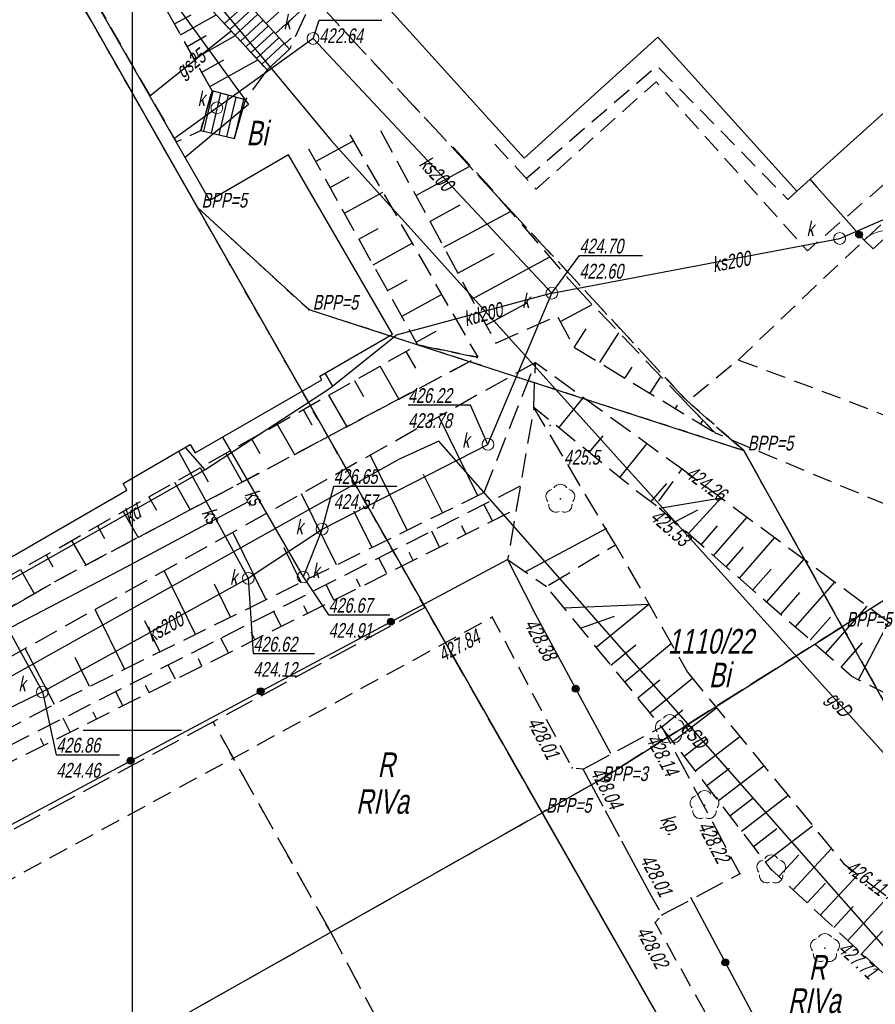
# Model space of a CAD drawing. Header units: metres. Extents: x 7409830 to 7410585, y 5569753 to 5570192.
# Tile 25 of 34: x 7410394 to 7410438, y 5570036 to 5570086. Entities that reach past the tile are written whole.
import ezdxf

# ---------------------------------------------------------------- set-up
doc = ezdxf.new("R2010")
doc.units = ezdxf.units.M
doc.header["$MEASUREMENT"] = 0
for name, pattern in [('1.5_0.5', [2, 1.5, -0.5]), ('218-500', [1, 0.5, -0.5]), ('BUBS05-500', [1.5, 1, -0.5]), ('KTPL01-500', [2, 1.5, -0.5]), ('mz1.0_0.5', [1.5, 1, -0.5]), ('mz1.25_0.5', [1.75, 1.25, -0.5])]:
    doc.linetypes.add(name, pattern=pattern)
doc.layers.get('0').update_dxf_attribs({"color": 8})
for name, color, linetype in [('203-Punkt załamania granicy działki nie stabilizowany', 8, 'Continuous'), ('209-Opis konturu klasyfikacyjnego', 8, 'Continuous'), ('210-Oznaczenie użytku', 8, 'Continuous'), ('211-Nr działki', 8, 'Continuous'), ('217-Granica konturu klasyfikcyjnego', 8, 'Continuous'), ('218-Granica użytku', 8, 'Continuous'), ('219-Linia granicy', 8, 'Continuous'), ('312-Budynek (powierzchnia)', 8, 'Continuous'), ('_BPP3-5', 8, 'Continuous'), ('_MAPA', 8, 'Continuous'), ('BUBS05', 8, 'Continuous'), ('chodnik (powierzchnia)', 8, 'Continuous'), ('drzewo liściaste (punkt)', 8, 'Continuous'), ('furtka (linia)', 8, 'Continuous'), ('furtka (linia) - symbol', 8, 'Continuous'), ('KTPL01', 8, 'Continuous'), ('mapa krzyze', 8, 'Continuous'), ('ogrodzenie trwałe (linia)', 8, 'Continuous'), ('przewód elektroenergetyczny (linia)', 8, 'Continuous'), ('przewód elektroenergetyczny (linia)-Atr1', 8, 'Continuous'), ('przewód gazowy (linia)', 8, 'Continuous'), ('przewód gazowy (linia)-Atr1', 8, 'Continuous'), ('przewód kanalizacyjny (linia)', 8, 'Continuous'), ('przewód kanalizacyjny (linia)-Atr1', 8, 'Continuous'), ('przewód wodociągowy (linia)', 8, 'Continuous'), ('punkt o określonej wysokości (sieć kanalizacyjna)', 8, 'Continuous'), ('punkt o określonej wysokości (sieć kanalizacyjna)-Atr2', 8, 'Continuous'), ('punkt o określonej wysokości (sieć kanalizacyjna)-Atr3', 8, 'Continuous'), ('punkt wysokościowy naturalny', 8, 'Continuous'), ('punkt wysokościowy naturalny-Atr2', 8, 'Continuous'), ('punkt wysokościowy sztuczny', 8, 'Continuous'), ('punkt wysokościowy sztuczny-Atr2', 8, 'Continuous'), ('punkt zmiany cech lub źródła danych o położeniu przewodu (sieć elektroenergetyczna)', 8, 'Continuous'), ('RTPW02', 8, 'Continuous'), ('schody w ciągu komunikacyjnym', 8, 'Continuous'), ('skarpa nieumocniona (powierzchnia)', 8, 'Continuous'), ('studzienka okrągła - przewód kanalizacyjny (punkt)', 8, 'Continuous'), ('studzienka okrągła - przewód kanalizacyjny (punkt)-Atr17', 8, 'Continuous')]:
    doc.layers.add(name, color=color, linetype=linetype)
doc.styles.get("Standard").update_dxf_attribs({"font": 'arial.ttf'})
doc.styles.add('Style-WORKING_1250 I 0.20944', font='WORKING_1250.shx', dxfattribs={"oblique": 12})

# ---------------------------------------------------------------- blocks, each defined once
blk = doc.blocks.new('203_1')
at = {"layer": '203-Punkt załamania granicy działki nie stabilizowany', "linetype": 'Continuous', "lineweight": 13}
h = blk.add_hatch(color=96, dxfattribs=at)
edge = h.paths.add_edge_path()
edge.add_arc((0, 0), 0.45, 0, 360)
blk = doc.blocks.new('506_1')
at = {"layer": 'punkt o określonej wysokości (sieć kanalizacyjna)', "color": 36, "linetype": 'Continuous', "lineweight": 13}
blk.add_circle((0, 0), 3, dxfattribs=at)
blk = doc.blocks.new('506_3')
at = {"layer": 'studzienka okrągła - przewód kanalizacyjny (punkt)', "color": 36, "linetype": 'Continuous', "lineweight": 13}
blk.add_circle((0, 0), 3, dxfattribs=at)
blk = doc.blocks.new('701_2')
at = {"layer": 'punkt zmiany cech lub źródła danych o położeniu przewodu (sieć elektroenergetyczna)', "color": 7, "linetype": 'Continuous', "lineweight": 13}
blk.add_line((0, -2.5), (0, 2.5), dxfattribs=at)
blk = doc.blocks.new('922_1')
at = {"layer": 'drzewo liściaste (punkt)', "linetype": 'Continuous', "lineweight": 13}
h = blk.add_hatch(color=96, dxfattribs=at)
edge = h.paths.add_edge_path()
edge.add_arc((0, 0), 0.45, 0, 360)
at = {"layer": 'drzewo liściaste (punkt)', "color": 96, "linetype": 'Continuous', "lineweight": 13}
for centre, start, end in [((0, 3.75), 30.147, 149.853), ((-3.57, 1.16), 102.147, 221.853), ((3.57, 1.16), 318.147, 77.853), ((-2.2, -3.03), 174.147, 293.853), ((2.2, -3.03), 246.147, 5.853)]:
    blk.add_arc(centre, 3.75, start, end, dxfattribs=at)
blk = doc.blocks.new('801_1')
at = {"layer": 'punkt wysokościowy naturalny', "linetype": 'Continuous', "lineweight": 13}
h = blk.add_hatch(color=7, dxfattribs=at)
edge = h.paths.add_edge_path()
edge.add_arc((0, 0), 0.45, 0, 360)
blk = doc.blocks.new('OK04_2')
at = {"layer": 'furtka (linia) - symbol', "color": 7, "linetype": 'Continuous', "lineweight": 13}
blk.add_arc((15, 0.01), 15, 120, 180, dxfattribs=at)
blk = doc.blocks.new('PW02_1')
at = {"layer": 'punkt wysokościowy sztuczny', "linetype": 'Continuous', "lineweight": 13}
h = blk.add_hatch(color=7, dxfattribs=at)
edge = h.paths.add_edge_path()
edge.add_arc((0, 0), 0.45, 0, 360)
blk = doc.blocks.new('RTPW02')
at = {"layer": 'RTPW02', "linetype": 'Continuous', "lineweight": 13}
h = blk.add_hatch(color=7, dxfattribs=at)
edge = h.paths.add_edge_path()
edge.add_arc((0, 0), 0.045, 0, 360)
blk = doc.blocks.new('140_2')
at = {"layer": '_BPP3-5', "linetype": 'Continuous', "lineweight": 0}
h = blk.add_hatch(color=1, dxfattribs=at)
edge = h.paths.add_edge_path()
edge.add_arc((0, 0), 0.045, 0, 360)
blk = doc.blocks.new('A$C92b4fa8d')
at = {"layer": 'ogrodzenie trwałe (linia)', "linetype": 'Continuous'}
h = blk.add_hatch(color=256, dxfattribs=at)
edge = h.paths.add_edge_path()
edge.add_arc((236.936, 125.201), 0.175, 0, 360)
h = blk.add_hatch(color=256, dxfattribs=at)
edge = h.paths.add_edge_path()
edge.add_arc((213.135, 105.509), 0.175, 0, 360)
h = blk.add_hatch(color=256, dxfattribs=at)
edge = h.paths.add_edge_path()
edge.add_arc((206.519, 101.976), 0.175, 0, 360)
h = blk.add_hatch(color=256, dxfattribs=at)
edge = h.paths.add_edge_path()
edge.add_arc((222.533, 102.107), 0.175, 0, 360)
h = blk.add_hatch(color=256, dxfattribs=at)
edge = h.paths.add_edge_path()
edge.add_arc((199.904, 98.442), 0.175, 0, 360)
h = blk.add_hatch(color=256, dxfattribs=at)
edge = h.paths.add_edge_path()
edge.add_arc((230.135, 88.191), 0.175, 0, 360)
at = {"layer": '217-Granica konturu klasyfikcyjnego', "linetype": '1.5_0.5', "flags": 128}
for points in [[(209.4, 137.03), (228.19, 116.74)], [(267.361, 125.039), (236.08, 105.26)], [(228.19, 116.74), (231.07, 114.22)], [(231.07, 114.22), (236.08, 105.26)], [(214.88, 106.23), (204.1, 100.42)], [(220.82, 95.8), (214.88, 106.23)], [(236.08, 105.26), (223.68, 97.41)], [(236.08, 105.26), (249.01, 82.08)], [(204.1, 100.42), (179.15, 86.97)], [(210.08, 89.72), (204.1, 100.42)], [(223.68, 97.41), (220.82, 95.8)], [(210.08, 89.72), (220.82, 95.8)], [(232.43, 75.43), (220.82, 95.8)], [(140.78, 50.59), (210.08, 89.72)], [(221.06, 69.22), (210.08, 89.72)]]:
    blk.add_lwpolyline(points, dxfattribs=at)
at = {"layer": '218-Granica użytku', "linetype": '218-500', "flags": 128}
for points in [[(203.31, 126.57), (192.12, 146.22)], [(228.19, 116.74), (209.4, 137.03)], [(214.88, 106.23), (203.31, 126.57)], [(208.96, 121.38), (203.31, 126.57)], [(267.361, 125.039), (236.08, 105.26)], [(231.07, 114.22), (208.96, 121.38)], [(231.07, 114.22), (228.19, 116.74)], [(236.08, 105.26), (231.07, 114.22)], [(214.88, 106.23), (204.1, 100.42)], [(220.82, 95.8), (214.88, 106.23)], [(236.08, 105.26), (223.68, 97.41)], [(236.08, 105.26), (249.01, 82.08)], [(204.1, 100.42), (179.15, 86.97)], [(210.08, 89.72), (204.1, 100.42)], [(223.68, 97.41), (220.82, 95.8)], [(210.08, 89.72), (220.82, 95.8)], [(232.43, 75.43), (220.82, 95.8)], [(140.78, 50.59), (210.08, 89.72)], [(221.06, 69.22), (210.08, 89.72)]]:
    blk.add_lwpolyline(points, dxfattribs=at)
at = {"layer": '219-Linia granicy', "linetype": 'Continuous', "flags": 128}
for points in [[(203.31, 126.57), (192.12, 146.22)], [(203.31, 126.57), (208.96, 121.38)], [(203.31, 126.57), (220.82, 95.8)], [(267.361, 125.039), (236.08, 105.26)], [(208.96, 121.38), (231.07, 114.22)], [(236.08, 105.26), (231.07, 114.22)], [(223.68, 97.41), (236.08, 105.26)], [(249.01, 82.08), (236.08, 105.26)], [(223.68, 97.41), (220.82, 95.8)], [(140.78, 50.59), (220.82, 95.8)], [(232.43, 75.43), (220.82, 95.8)]]:
    blk.add_lwpolyline(points, dxfattribs=at)
at = {"layer": '312-Budynek (powierzchnia)', "linetype": 'Continuous', "flags": 128}
for points in [[(203.94, 126.93), (195.56, 141.53)], [(210.54, 139.46), (219.91, 129.09)], [(233.77, 127.4), (245, 137.54)], [(219.91, 129.09), (226.7, 135.23)], [(226.7, 135.23), (233.77, 127.4)], [(207.94, 129.25), (203.94, 126.93)], [(213.21, 120.13), (207.94, 129.25)], [(209.52, 118), (213.21, 120.13)], [(203.18, 114.1), (209.62, 117.82)], [(209.62, 117.82), (209.52, 118)], [(199.52, 112.54), (202.94, 114.52)], [(202.94, 114.52), (203.18, 114.1)], [(193.23, 108.46), (199.72, 112.2)], [(199.72, 112.2), (199.52, 112.54)]]:
    blk.add_lwpolyline(points, dxfattribs=at)
at = {"layer": 'BUBS05', "linetype": 'BUBS05-500', "flags": 128}
blk.add_lwpolyline([(185.53, 77.51), (185.76, 77.6), (192.33, 65.82), (229.09, 85.69), (226.57, 90.22), (226.92, 90.6), (226.39, 91.55), (222.91, 98.01), (222.35, 98.08), (218.29, 105.74), (181.31, 85.6), (184.47, 79.92), (184.26, 79.81)], dxfattribs=at)
at = {"layer": 'chodnik (powierzchnia)', "linetype": 'mz1.0_0.5', "flags": 128}
for points in [[(194.18, 147.05), (193.06, 146.51), (195.56, 141.53), (202.23, 129.91), (203.47, 130.49), (204.05, 132.51), (199.83, 140.01), (200.45, 140.53), (201.59, 141.67), (195.49, 146.42), (195.31, 146.22), (194.72, 146.99), (194.18, 147.05)], [(264.62, 93.51), (269.27, 96.34), (268.19, 97.38), (267.53, 97.95), (265.63, 99.71), (256.62, 106.9), (256.09, 106.64), (255.3, 105.81), (254.99, 105.69), (253.54, 106.93), (249.71, 111.21), (243.11, 114.09), (236.21, 116.79), (230.79, 118.82), (228.14, 116.64), (229.62, 115.12), (231.58, 114.28), (248.87, 107.07), (258.04, 101.07), (262.76, 97.42), (264.1, 95.73), (264.55, 95.19), (264.62, 93.51)]]:
    blk.add_lwpolyline(points, close=True, dxfattribs=at)
for points in [[(233.77, 127.4), (233.32, 126.98), (226.67, 133.77), (220.03, 128.05)], [(218.42, 129.79), (220.52, 127.51), (226.62, 132.97), (234.31, 124.38), (243.09, 131.98)], [(230.79, 118.82), (235.46, 123.28), (243.85, 131.14)], [(174.053, 106.692), (179.13, 97.83), (196.39, 107.73), (217.55, 118.96)]]:
    blk.add_lwpolyline(points, dxfattribs=at)
at = {"layer": 'furtka (linia)', "linetype": 'Continuous', "flags": 128}
blk.add_lwpolyline([(237.19, 124.91), (237.65, 124.48)], dxfattribs=at)
at = {"layer": 'KTPL01', "linetype": 'KTPL01-500', "flags": 128}
blk.add_lwpolyline([(222.91, 98.01), (226.91, 100.17), (230.87, 92.69), (226.92, 90.6), (226.39, 91.55), (222.91, 98.01)], close=True, dxfattribs=at)
at = {"layer": 'mapa krzyze', "linetype": 'Continuous'}
for p, q in [((197.5, 100), (200, 100)), ((200, 100), (202.5, 100))]:
    blk.add_line(p, q, dxfattribs=at)
at = {"layer": 'mapa krzyze', "linetype": 'Continuous', "flags": 128}
blk.add_lwpolyline([(-56.064, 50), (200, 50), (200, 178.142)], dxfattribs=at)
at = {"layer": 'ogrodzenie trwałe (linia)', "linetype": 'Continuous'}
for p, q in [((219.07, 108.68), (220.38, 106.08)), ((224.32, 98.81), (220.38, 106.08)), ((228.37, 91.5), (235.39, 78.34))]:
    blk.add_line(p, q, dxfattribs=at)
at = {"layer": 'ogrodzenie trwałe (linia)', "linetype": 'Continuous', "flags": 128}
for points in [[(252.47, 135.47), (250.75, 136.45), (237.65, 124.48)], [(234.44, 128), (234.79, 127.61), (236.16, 126.09), (237.19, 124.91)], [(177.74, 89.48), (178.99, 87.27), (219.07, 108.68)]]:
    blk.add_lwpolyline(points, dxfattribs=at)
at = {"layer": 'ogrodzenie trwałe (linia)', "linetype": 'Continuous'}
for centre in [(236.936, 125.201), (213.135, 105.509), (206.519, 101.976), (222.533, 102.107), (199.904, 98.442), (230.135, 88.191)]:
    blk.add_circle(centre, 0.175, dxfattribs=at)
at = {"layer": 'przewód elektroenergetyczny (linia)', "linetype": 'Continuous', "flags": 128}
for points in [[(164.73, 117.97), (166.33, 118.92), (170.59, 110.99), (170.08, 108.33), (178.35, 94.08), (213.49, 113.75)], [(164.73, 117.94), (166.32, 118.89), (172.02, 108.31), (175.5, 101.96), (178.62, 97.03), (187.1, 101.71), (199.69, 108.31), (205.87, 111.61)], [(211.93, 54.83), (209.83, 63.45), (244.31, 82.06), (215.57, 114.69), (213.49, 113.75)]]:
    blk.add_lwpolyline(points, dxfattribs=at)
at = {"layer": 'przewód gazowy (linia)', "linetype": 'Continuous', "flags": 128}
for points in [[(222.29, 150.07), (218.54, 153.89), (202.26, 139.44), (210.1, 129.99), (245.52, 90.69)], [(200.88, 132.26), (205, 135.54)]]:
    blk.add_lwpolyline(points, dxfattribs=at)
at = {"layer": 'przewód kanalizacyjny (linia)', "linetype": 'Continuous', "flags": 128}
for points in [[(221.32, 122.22), (209.18, 135.17), (202.13, 130.08)], [(221.32, 122.22), (235.95, 125), (246.21, 129.46)], [(165.9, 107.73), (174.5, 91.74), (195.42, 101.94), (205.89, 107.72), (209.64, 110.22), (218.07, 114.53), (221.32, 122.22)], [(221.32, 122.22), (213.41, 120.09)], [(203.68, 113.23), (209.92, 117.3), (210.16, 117.49), (213.41, 120.09)], [(209.78, 118.15), (210.16, 117.49)], [(204.57, 114.9), (208.68, 107.79)], [(202.34, 114.18), (205.89, 107.72)], [(202.68, 114.37), (203.68, 113.23)], [(183.78, 101.99), (193.73, 107.59), (203.68, 113.23)], [(209.64, 110.22), (208.68, 107.79)], [(191.99, 108.2), (195.42, 101.94)]]:
    blk.add_lwpolyline(points, dxfattribs=at)
at = {"layer": 'przewód wodociągowy (linia)', "linetype": 'Continuous', "flags": 128}
blk.add_lwpolyline([(132.89, 106.17), (143.96, 113.34), (149.1, 117.52), (167.62, 130.23), (188.24, 141.85), (195.5, 146.15), (205.9, 131.81), (202.68, 129.11)], dxfattribs=at)
at = {"layer": 'punkt o określonej wysokości (sieć kanalizacyjna)-Atr2', "flags": 128}
for points in [[(209.18, 135.17), (209.49, 136.1), (212.668, 136.1)], [(221.32, 122.22), (222.72, 124.13), (225.924, 124.13)], [(218.07, 114.53), (217.19, 116.53), (214.012, 116.53)], [(209.64, 110.22), (210.23, 112.41), (213.445, 112.41)], [(205.89, 107.72), (206.14, 103.89), (209.254, 103.89)], [(208.68, 107.79), (209.97, 105.86), (213.09, 105.86)], [(195.42, 101.94), (196.13, 98.75), (199.34, 98.75)]]:
    blk.add_lwpolyline(points, dxfattribs=at)
at = {"layer": 'schody w ciągu komunikacyjnym', "linetype": 'Continuous'}
for p, q in [((207.99, 134.62), (201.59, 141.67)), ((200.45, 140.53), (206.84, 133.57)), ((204.68, 135.93), (205.84, 136.99)), ((204.95, 135.63), (206.11, 136.7)), ((205.22, 135.34), (206.37, 136.4)), ((205.49, 135.04), (206.64, 136.1)), ((205.76, 134.75), (206.91, 135.81)), ((206.03, 134.45), (207.18, 135.51)), ((206.3, 134.16), (207.45, 135.22)), ((206.57, 133.86), (207.72, 134.92)), ((206.84, 133.57), (207.99, 134.62)), ((204.05, 132.51), (203.47, 130.49)), ((203.62, 130.45), (204.11, 132.49)), ((204.01, 130.36), (204.5, 132.39)), ((205.74, 132.05), (204.05, 132.51)), ((204.4, 130.27), (204.89, 132.28)), ((204.79, 130.17), (205.27, 132.18)), ((205.18, 130.08), (205.66, 132.07)), ((205.18, 130.08), (205.74, 132.05)), ((203.47, 130.49), (205.18, 130.08))]:
    blk.add_line(p, q, dxfattribs=at)
at = {"layer": 'skarpa nieumocniona (powierzchnia)', "linetype": 'Continuous'}
for p, q in [((207.27, 135.42), (208.85, 136.85)), ((202.14, 135.91), (202.98, 136.38)), ((202.45, 135.36), (204.26, 136.38)), ((206.8, 135.93), (207.58, 136.64)), ((202.78, 134.77), (203.75, 135.32)), ((203.13, 134.14), (205.24, 135.32)), ((207.74, 134.89), (208.06, 135.18)), ((203.52, 133.45), (204.65, 134.09)), ((203.93, 132.72), (206.37, 134.09)), ((226.78, 111.28), (229.92, 111.81)), ((228.26, 109.99), (229.92, 111.81)), ((227.57, 110.59), (228.74, 111.2)), ((229.54, 108.87), (231.25, 110.83)), ((228.9, 109.43), (229.73, 110.38)), ((230.85, 107.72), (232.65, 109.79)), ((230.18, 108.3), (231.06, 109.31)), ((232.23, 106.51), (234.14, 108.69)), ((231.53, 107.13), (232.46, 108.19)), ((233.69, 105.24), (235.7, 107.53)), ((232.95, 105.88), (233.93, 107)), ((221.93, 106.22), (226.25, 106.41)), ((223.57, 104.22), (226.25, 106.41)), ((235.23, 103.89), (237.34, 106.31)), ((222.77, 105.19), (224.51, 105.8)), ((234.45, 104.58), (235.48, 105.75)), ((236.9, 102.55), (238.44, 105.5)), ((224.32, 103.31), (225.58, 104.34)), ((225.02, 102.45), (227.39, 104.4)), ((236.03, 103.2), (237.11, 104.44)), ((226.3, 100.88), (228.46, 102.65)), ((225.68, 101.64), (226.8, 102.56)), ((226.9, 100.16), (227.98, 101.04)), ((227.47, 99.42), (229.69, 101.13)), ((228.61, 97.93), (230.88, 99.67)), ((228.04, 98.68), (229.16, 99.54)), ((229.78, 96.42), (232.09, 98.19)), ((229.19, 97.18), (230.34, 98.06)), ((230.96, 94.87), (233.32, 96.68)), ((230.37, 95.65), (231.53, 96.54)), ((232.17, 93.3), (234.57, 95.14)), ((231.56, 94.09), (232.75, 95)), ((232.85, 92.56), (233.87, 93.66)), ((233.58, 91.88), (235.53, 93.98)), ((234.97, 90.6), (236.88, 92.66)), ((234.29, 91.22), (235.22, 92.22)), ((236.36, 89.31), (238.39, 91.51)), ((235.65, 89.96), (236.64, 91.03)), ((237.08, 88.64), (238.13, 89.77))]:
    blk.add_line(p, q, dxfattribs=at)
at = {"layer": 'skarpa nieumocniona (powierzchnia)', "linetype": 'mz1.25_0.5', "flags": 128}
for points in [[(204.31, 141.45), (208.95, 136.74), (207.99, 134.62), (201.59, 141.67), (204.31, 141.45)], [(206.84, 133.57), (205.74, 132.05), (204.05, 132.51), (199.83, 140.01), (200.45, 140.53), (206.84, 133.57)], [(240.29, 104.13), (245.49, 102.48), (255.01, 96.43), (256.23, 94.48), (244.68, 101.07), (239.2, 101.4), (236.57, 102.72), (226.61, 111.43), (227.94, 113.28), (240.29, 104.13)], [(228.21, 102.95), (236.15, 93.21), (246.59, 85.29), (244.51, 84.55), (238.71, 87.13), (232.47, 92.91), (226.93, 100.12), (221.04, 107.31), (224.55, 109.42), (228.21, 102.95)]]:
    blk.add_lwpolyline(points, close=True, dxfattribs=at)
for points in [[(211.05, 130.27), (217.55, 118.96), (214.49, 119.59)], [(212.61, 130.49), (218.47, 119.68)], [(208.95, 129.56), (214.49, 119.59)], [(216.31, 129.65), (217.96, 127.83), (222.48, 122.59)], [(222.48, 122.59), (228.14, 116.64), (229.62, 115.12)], [(218.47, 119.68), (221.59, 121.07), (222.45, 119.47), (229.62, 115.12)], [(179.13, 97.83), (180.58, 100.46), (186.66, 103.84), (214.49, 119.59)], [(214.49, 119.59), (217.55, 118.96), (196.39, 107.73), (179.13, 97.83)], [(217.87, 112.09), (220.48, 118.69), (192.3, 102.88), (178.4, 94.85), (172.15, 105.62)], [(220.4, 116.41), (220.48, 118.69), (227.94, 113.28)], [(224.55, 109.42), (220.4, 116.41), (219.07, 108.68)], [(226.61, 111.43), (225.67, 112.12), (220.4, 116.41)], [(219.7, 112.4), (190.7, 97.66), (177.21, 90.42)], [(170.42, 102.36), (173.31, 97.48), (176.81, 91.14), (186.75, 96.47), (197.02, 101.83), (217.87, 112.09)], [(177.7, 89.55), (190.55, 96.75), (219.52, 111.26)], [(219.07, 108.68), (221.04, 107.31)]]:
    blk.add_lwpolyline(points, dxfattribs=at)
at = {"layer": 'skarpa nieumocniona (powierzchnia)', "linetype": 'Continuous', "flags": 128}
for points in [[(209.31, 128.91), (211.23, 129.96)], [(214.4, 127.19), (217.18, 128.69)], [(210.05, 127.59), (211.01, 128.13)], [(210.77, 126.28), (212.73, 127.36)], [(215.12, 125.87), (216.66, 126.71)], [(215.83, 124.55), (219.21, 126.38)], [(211.5, 124.97), (212.49, 125.51)], [(212.23, 123.66), (214.22, 124.76)], [(216.54, 123.24), (218.38, 124.23)], [(217.25, 121.92), (221.22, 124.06)], [(212.95, 122.34), (213.96, 122.9)], [(213.68, 121.03), (215.71, 122.15)], [(217.97, 120.6), (220.1, 121.75)], [(221.75, 120.78), (223.36, 121.65)], [(214.42, 119.72), (215.43, 120.28)], [(222.46, 119.46), (223.06, 120.4)], [(224.71, 120.2), (223.74, 118.69)], [(213.89, 119.26), (214.38, 118.4)], [(212.58, 118.52), (213.54, 116.83)], [(225.38, 118.46), (225.03, 117.91)], [(211.28, 117.78), (211.74, 116.96)], [(226.82, 117.94), (226.3, 117.13)], [(209.97, 117.04), (210.89, 115.43)], [(221.67, 115.37), (222.92, 116.91)], [(208.67, 116.3), (209.11, 115.52)], [(227.69, 116.52), (227.58, 116.36)], [(217.56, 111.92), (215.58, 115.94)], [(229, 115.76), (228.87, 115.57)], [(207.36, 115.56), (208.23, 114.01)], [(206.05, 114.82), (206.48, 114.07)], [(223.22, 114.11), (223.92, 114.97)], [(224.78, 112.85), (226.16, 114.57)], [(204.75, 114.08), (205.58, 112.61)], [(213.97, 110.16), (212.08, 113.99)], [(203.44, 113.35), (203.85, 112.63)], [(215.77, 111.04), (214.79, 113)], [(202.14, 112.61), (202.93, 111.21)], [(226.37, 111.62), (227.16, 112.54)], [(200.83, 111.86), (201.22, 111.19)], [(210.38, 108.4), (208.59, 112.02)], [(218.3, 110.65), (217.88, 111.46)], [(199.52, 111.12), (200.29, 109.79)], [(212.18, 109.28), (211.26, 111.14)], [(198.22, 110.39), (198.58, 109.74)], [(216.95, 109.97), (216.75, 110.38)], [(224.09, 110.26), (219.97, 108.05)], [(196.91, 109.65), (197.63, 108.39)], [(206.79, 106.63), (205.1, 110.06)], [(215.61, 109.3), (215.21, 110.11)], [(208.58, 107.51), (207.72, 109.27)], [(195.62, 108.91), (195.96, 108.3)], [(212.93, 107.96), (212.53, 108.75)], [(214.27, 108.63), (214.07, 109.03)], [(194.31, 108.17), (195.01, 106.94)], [(203.2, 104.87), (201.61, 108.11)], [(211.59, 107.29), (211.39, 107.68)], [(204.99, 105.75), (204.17, 107.42)], [(210.24, 106.62), (209.85, 107.39)], [(208.9, 105.94), (208.71, 106.32)], [(199.61, 103.09), (198.11, 106.14)], [(207.56, 105.27), (207.18, 106.03)], [(201.4, 103.98), (200.63, 105.55)], [(204.88, 103.93), (204.5, 104.68)], [(206.22, 104.6), (206.03, 104.98)], [(196.03, 101.31), (194.55, 104.15)], [(197.81, 102.21), (197.09, 103.69)], [(202.19, 102.59), (201.82, 103.31)], [(203.53, 103.26), (203.35, 103.63)], [(200.85, 101.91), (200.67, 102.27)], [(199.51, 101.24), (199.15, 101.96)], [(198.18, 100.57), (198, 100.92)], [(196.83, 99.9), (196.48, 100.6)], [(195.49, 99.23), (195.32, 99.58)]]:
    blk.add_lwpolyline(points, dxfattribs=at)
at = {"layer": '203-Punkt załamania granicy działki nie stabilizowany', "linetype": 'Continuous', "xscale": 0.1, "yscale": 0.1, "zscale": 0.1}
for p in [(203.31, 126.57), (208.96, 121.38), (231.07, 114.22), (236.08, 105.26), (223.68, 97.41), (220.82, 95.8)]:
    blk.add_blockref('203_1', p, dxfattribs=at)
at = {"layer": '_BPP3-5', "linetype": 'Continuous'}
for p in [(203.31, 126.57), (208.96, 121.38), (231.07, 114.22), (236.08, 105.26), (223.68, 97.41), (220.82, 95.8)]:
    blk.add_blockref('140_2', p, dxfattribs=at)
at = {"layer": 'drzewo liściaste (punkt)', "linetype": 'Continuous', "xscale": 0.1, "yscale": 0.1, "zscale": 0.1}
for p in [(221.75, 111.76), (227.31, 100.04), (229.08, 96.18), (232.47, 92.91), (235.2, 88.91)]:
    blk.add_blockref('922_1', p, dxfattribs=at)
at = {"layer": 'furtka (linia) - symbol', "linetype": 'Continuous', "xscale": 0.1, "yscale": 0.1, "zscale": 0.1, "rotation": 316.9309999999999}
blk.add_blockref('OK04_2', (237.19, 124.91), dxfattribs=at)
at = {"layer": 'punkt o określonej wysokości (sieć kanalizacyjna)', "linetype": 'Continuous', "xscale": 0.1, "yscale": 0.1, "zscale": 0.1}
for p in [(209.18, 135.17), (221.32, 122.22), (218.07, 114.53), (209.64, 110.22), (205.89, 107.72), (208.68, 107.79), (195.42, 101.94)]:
    blk.add_blockref('506_1', p, dxfattribs=at)
at = {"layer": 'punkt wysokościowy naturalny', "linetype": 'Continuous', "xscale": 0.1, "yscale": 0.1, "zscale": 0.1}
blk.add_blockref('801_1', (221.23, 115.49), dxfattribs=at)
at = {"layer": 'punkt wysokościowy sztuczny', "linetype": 'Continuous', "xscale": 0.1, "yscale": 0.1, "zscale": 0.1}
for p in [(227.94, 113.28), (226.61, 111.43), (220.38, 106.08), (236.15, 93.21)]:
    blk.add_blockref('PW02_1', p, dxfattribs=at)
at = {"layer": 'punkt zmiany cech lub źródła danych o położeniu przewodu (sieć elektroenergetyczna)', "linetype": 'Continuous', "xscale": 0.1, "yscale": 0.1, "zscale": 0.1, "rotation": 28.039}
blk.add_blockref('701_2', (205.87, 111.61), dxfattribs=at)
at = {"layer": 'RTPW02', "linetype": 'Continuous'}
for p in [(218.29, 105.74), (226.91, 100.17), (222.35, 98.08), (222.91, 98.01), (230.87, 92.69), (226.92, 90.6), (226.57, 90.22)]:
    blk.add_blockref('RTPW02', p, dxfattribs=at)
at = {"layer": 'studzienka okrągła - przewód kanalizacyjny (punkt)', "linetype": 'Continuous', "xscale": 0.1, "yscale": 0.1, "zscale": 0.1}
for p in [(209.18, 135.17), (204.29, 131.64), (235.95, 125), (221.32, 122.22), (218.07, 114.53), (209.64, 110.22), (205.89, 107.72), (208.68, 107.79), (195.42, 101.94)]:
    blk.add_blockref('506_3', p, dxfattribs=at)
at = {"layer": '209-Opis konturu klasyfikacyjnego', "linetype": 'Continuous', "char_height": 1.25, "attachment_point": 7, "line_spacing_factor": 0.6}
for insert in [(211.365, 95.728), (233.317, 85.6)]:
    blk.add_mtext('\\FWORKING_1250;\\Q12;\\H1x;\\W0.72;RIVa', dxfattribs=dict(at, insert=insert))
at = {"layer": '210-Oznaczenie użytku', "linetype": 'Continuous', "char_height": 1.25, "attachment_point": 7, "line_spacing_factor": 0.6}
for s, insert in [('\\FWORKING_1250;\\Q12;\\H1x;\\W0.72;Bi', (205.79, 129.733)), ('\\FWORKING_1250;\\Q12;\\H1x;\\W0.72;Bi', (229.302, 102.179)), ('\\FWORKING_1250;\\Q12;\\H1x;\\W0.72;R', (212.46, 97.613)), ('\\FWORKING_1250;\\Q12;\\H1x;\\W0.72;R', (234.38, 87.313))]:
    blk.add_mtext(s, dxfattribs=dict(at, insert=insert))
at = {"layer": '211-Nr działki', "linetype": 'Continuous', "insert": (227.215, 103.873), "char_height": 1.25, "attachment_point": 7, "line_spacing_factor": 0.6}
blk.add_mtext('\\FWORKING_1250;\\Q12;\\H1x;\\W0.72;1110/22', dxfattribs=at)
at = {"layer": '_BPP3-5', "linetype": 'Continuous', "style": 'Style-WORKING_1250 I 0.20944', "oblique": 12, "width": 0.733333}
for s, p in [(' BPP=5', (203.31, 126.57)), (' BPP=5', (208.96, 121.38)), (' BPP=5', (231.07, 114.22)), (' BPP=5', (236.08, 105.26)), (' BPP=3', (223.68, 97.41)), (' BPP=5', (220.82, 95.8))]:
    blk.add_text(s, height=0.75, dxfattribs=at).set_placement(p)
at = {"layer": 'KTPL01', "linetype": 'Continuous', "style": 'Style-WORKING_1250 I 0.20944', "oblique": 12, "width": 0.725}
blk.add_text('kp.', height=0.75, rotation=297.8973, dxfattribs=at).set_placement((226.813, 95.454))
at = {"layer": 'przewód elektroenergetyczny (linia)-Atr1', "insert": (228.096, 100.277), "char_height": 0.75, "attachment_point": 4, "rotation": 311.373, "line_spacing_factor": 0.6}
blk.add_mtext('\\FWORKING_1250;\\Q12;\\H1x;\\W0.725;eSD', dxfattribs=at)
at = {"layer": 'przewód gazowy (linia)-Atr1', "char_height": 0.75, "attachment_point": 4, "line_spacing_factor": 0.6}
for s, insert, rotation in [('\\FWORKING_1250;\\Q12;\\H1x;\\W0.725;gs25', (202.408, 133.322), 38.524), ('\\FWORKING_1250;\\Q12;\\H1x;\\W0.725;gsD', (235.407, 101.726), 312.027)]:
    blk.add_mtext(s, dxfattribs=dict(at, insert=insert, rotation=rotation))
at = {"layer": 'przewód kanalizacyjny (linia)-Atr1', "char_height": 0.75, "attachment_point": 4, "line_spacing_factor": 0.6}
for s, insert, rotation in [('\\FWORKING_1250;\\Q12;\\H1x;\\W0.725;ks200', (214.799, 128.995), 313.151), ('\\FWORKING_1250;\\Q12;\\H1x;\\W0.725;ks200', (229.483, 123.647), 10.759), ('\\FWORKING_1250;\\Q12;\\H1x;\\W0.725;kd200', (216.863, 120.889), 15.071), ('\\FWORKING_1250;\\Q12;\\H1x;\\W0.725;ks', (206.002, 112.167), 300.03), ('\\FWORKING_1250;\\Q12;\\H1x;\\W0.725;kd', (199.652, 110.801), 29.546), ('\\FWORKING_1250;\\Q12;\\H1x;\\W0.725;ks', (203.82, 111.23), 298.79), ('\\FWORKING_1250;\\Q12;\\H1x;\\W0.725;ks200', (200.81, 104.771), 28.901)]:
    blk.add_mtext(s, dxfattribs=dict(at, insert=insert, rotation=rotation))
at = {"layer": 'punkt o określonej wysokości (sieć kanalizacyjna)-Atr2', "char_height": 0.75, "attachment_point": 7, "line_spacing_factor": 0.6}
for s, insert in [('\\FWORKING_1250;\\Q12;\\H1x;\\W0.725;424.70', (222.72, 124.228)), ('\\FWORKING_1250;\\Q12;\\H1x;\\W0.725;426.22', (214.012, 116.628)), ('\\FWORKING_1250;\\Q12;\\H1x;\\W0.725;426.65', (210.23, 112.508)), ('\\FWORKING_1250;\\Q12;\\H1x;\\W0.725;426.67', (209.97, 105.958)), ('\\FWORKING_1250;\\Q12;\\H1x;\\W0.725;426.62', (206.14, 103.987)), ('\\FWORKING_1250;\\Q12;\\H1x;\\W0.725;426.86', (196.13, 98.848))]:
    blk.add_mtext(s, dxfattribs=dict(at, insert=insert))
at = {"layer": 'punkt o określonej wysokości (sieć kanalizacyjna)-Atr3', "char_height": 0.75, "attachment_point": 7, "line_spacing_factor": 0.6}
for s, insert in [('\\FWORKING_1250;\\Q12;\\H1x;\\W0.725;422.64', (209.49, 134.922)), ('\\FWORKING_1250;\\Q12;\\H1x;\\W0.725;422.60', (222.72, 122.952)), ('\\FWORKING_1250;\\Q12;\\H1x;\\W0.725;423.78', (214.012, 115.353)), ('\\FWORKING_1250;\\Q12;\\H1x;\\W0.725;424.57', (210.23, 111.233)), ('\\FWORKING_1250;\\Q12;\\H1x;\\W0.725;424.91', (209.97, 104.683)), ('\\FWORKING_1250;\\Q12;\\H1x;\\W0.725;424.12', (206.14, 102.712)), ('\\FWORKING_1250;\\Q12;\\H1x;\\W0.725;424.46', (196.13, 97.572))]:
    blk.add_mtext(s, dxfattribs=dict(at, insert=insert))
at = {"layer": 'punkt wysokościowy naturalny-Atr2', "insert": (221.93, 113.49), "char_height": 0.75, "attachment_point": 7, "line_spacing_factor": 0.6}
blk.add_mtext('\\FWORKING_1250;\\Q12;\\H1x;\\W0.725;425.5', dxfattribs=at)
at = {"layer": 'punkt wysokościowy sztuczny-Atr2', "char_height": 0.75, "line_spacing_factor": 0.6}
for s, insert, attachment_point, rotation in [('\\FWORKING_1250;\\Q12;\\H1x;\\W0.725;424.26', (228.041, 112.899), 7, 323.465), ('\\FWORKING_1250;\\Q12;\\H1x;\\W0.725;425.53', (226.75, 111.31), 1, 318.83), ('\\FWORKING_1250;\\Q12;\\H1x;\\W0.725;428.38', (220.55, 105.76), 1, 298.455), ('\\FWORKING_1250;\\Q12;\\H1x;\\W0.725;426.11', (236.189, 92.861), 7, 322.815), ('\\FWORKING_1250;\\Q12;\\H1x;\\W0.725;427.71', (236.32, 89.34), 1, 317.191)]:
    blk.add_mtext(s, dxfattribs=dict(at, insert=insert, attachment_point=attachment_point, rotation=rotation))
at = {"layer": 'RTPW02', "linetype": 'Continuous', "style": 'Style-WORKING_1250 I 0.20944', "oblique": 12, "width": 0.725}
for s, rotation, p in [('427.84', 27.4647, (215.783, 103.459)), ('428.01', 297.9248, (220.046, 100.403)), ('428.14', 297.9248, (226.089, 99.55)), ('428.04', 297.9248, (223.258, 97.867)), ('428.22', 297.9248, (228.697, 95.119)), ('428.01', 297.9248, (225.783, 93.419)), ('428.02', 297.9248, (225.587, 89.767))]:
    blk.add_text(s, height=0.75, rotation=rotation, dxfattribs=at).set_placement(p)
at = {"layer": 'studzienka okrągła - przewód kanalizacyjny (punkt)-Atr17', "char_height": 0.75, "attachment_point": 7, "line_spacing_factor": 0.6}
for insert in [(207.68, 135.63), (203.32, 131.73), (234.27, 125.12), (219.81, 121.46), (216.76, 114.36), (208.3, 109.95), (204.96, 107.4), (209.14, 107.73), (194.21, 101.98)]:
    blk.add_mtext('\\FWORKING_1250;\\Q12;\\H1x;\\W0.725;k', dxfattribs=dict(at, insert=insert))

msp = doc.modelspace()

# ---------------------------------------------------------------- linework, layer by layer
msp.add_lwpolyline([(7410254.33, 5569932.93), (7410275.68, 5569939.9), (7410351.52, 5569981.29), (7410432.43, 5570025.43), (7410392.127, 5570096.224), (7410365.659, 5570081.352), (7410312.67, 5570051.11), (7410274.39, 5570029.2), (7410221.02, 5570009.91)], close=True)

# ---------------------------------------------------------------- next in the draw order: block references
at = {"layer": '_MAPA'}
msp.add_blockref('A$C92b4fa8d', (7410200, 5569950), dxfattribs=at)

doc.saveas('drawing.dxf')
